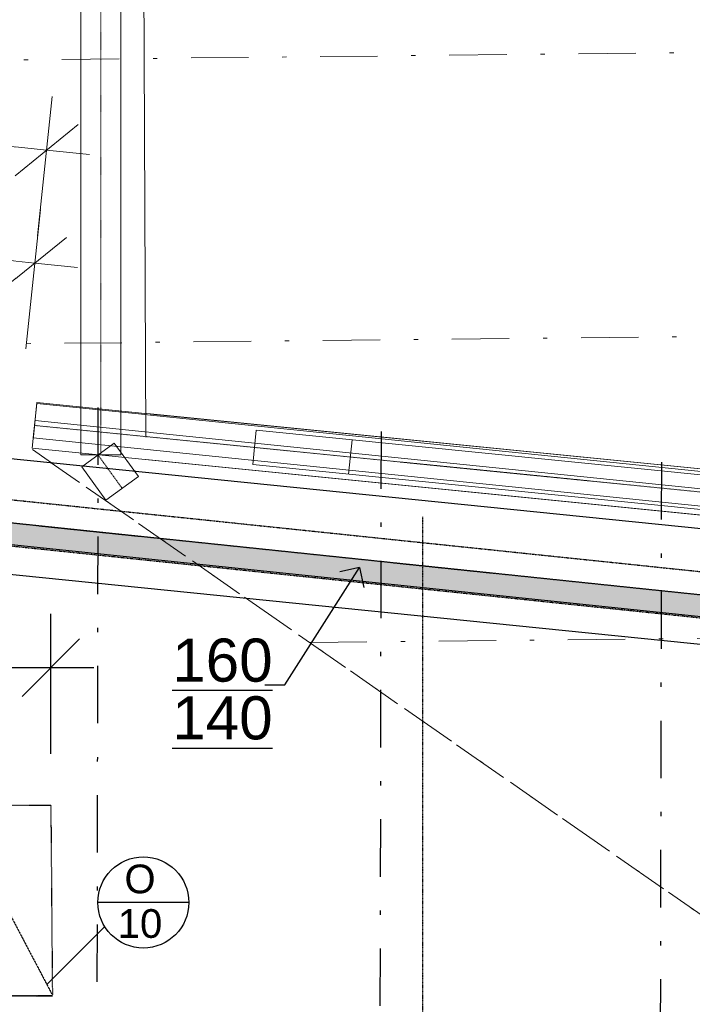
# Model space of a CAD drawing. Header units: millimetres. Extents: x -23738 to 4435, y -2716 to 20653.
# Tile 90 of 160: x -10936 to -8592, y 7067 to 10495. Entities that reach past the tile are written whole.
import ezdxf

# ---------------------------------------------------------------- set-up
doc = ezdxf.new("R2010")
doc.units = ezdxf.units.MM
doc.header["$MEASUREMENT"] = 0
for name, pattern in [('Wipeout_Contour', [1000, 0, -1000]), ('Čerchovaná', [450, 200, -117.5, 15, -117.5]), ('Čerchovaná M', [4.5, 2.5, -0.85, 0.3, -0.85]), ('Čerchovaná S', [3.5, 1.5, -0.85, 0.3, -0.85]), ('čárkovaná 3', [1.5, 1, -0.5])]:
    doc.linetypes.add(name, pattern=pattern)
for name, color, linetype in [('9._POHLED ZÁPADNÍ_2_2D prvky - obecné', 7, 'Continuous'), ('9._POHLED ZÁPADNÍ_2_Anotace - SP', 7, 'Continuous'), ('9._POHLED ZÁPADNÍ_2_Konstrukce - krov', 7, 'Continuous'), ('9._POHLED ZÁPADNÍ_2_Konstrukce - nosné', 7, 'Continuous'), ('9._POHLED ZÁPADNÍ_2_Kóty - SP', 7, 'Continuous'), ('9._POHLED ZÁPADNÍ_2_Nové_Konstrukce - krov', 7, 'Continuous'), ('9._POHLED ZÁPADNÍ_2_Nové_Konstrukce - nosné', 7, 'Continuous'), ('9._POHLED ZÁPADNÍ_2_Nové_Kresby a obrázky', 7, 'Continuous'), ('9._POHLED ZÁPADNÍ_2_Nové_Kóty - SP', 7, 'Continuous'), ('9._POHLED ZÁPADNÍ_2_Nové_Popis', 7, 'Continuous'), ('9._POHLED ZÁPADNÍ_2_Nové_Výplně - Povrchové', 7, 'Continuous'), ('9._POHLED ZÁPADNÍ_2_Nové_Výplně – Řezové', 7, 'Continuous'), ('9._POHLED ZÁPADNÍ_2_Popis', 7, 'Continuous'), ('9._POHLED ZÁPADNÍ_2_Výplně - Povrchové', 7, 'Continuous')]:
    doc.layers.add(name, color=color, linetype=linetype)
doc.styles.add('GENEROVANÝ_STYL_1', font='txt')

msp = doc.modelspace()

# ---------------------------------------------------------------- linework, layer by layer
at = {"layer": '9._POHLED ZÁPADNÍ_2_Nové_Kresby a obrázky', "color": 1, "linetype": 'Čerchovaná S', "lineweight": 25}
for p, q in [((-11494.4, 7096.9), (-10822.1, 7096.9)), ((-10822.1, 7096.9), (-11494.4, 7096.9))]:
    msp.add_line(p, q, dxfattribs=at)
at = {"layer": '9._POHLED ZÁPADNÍ_2_Nové_Popis', "color": 1, "linetype": 'Continuous', "lineweight": 25}
for p, q in [((-10346.7, 7421.5), (-10663.8, 7421.5)), ((-10639.9, 7337.8), (-10841.6, 7136.2))]:
    msp.add_line(p, q, dxfattribs=at)

# ---------------------------------------------------------------- wipeouts: each hides what was drawn before it
at = {"color": 254, "linetype": 'Wipeout_Contour', "lineweight": 0, "ltscale": 43667.683526}
msp.add_wipeout([(-11030, 8570.7), (-702.1, 7524.2), (-702.1, 7926.3), (-10989.7, 8968.7)], dxfattribs=at).dxf.layer = '9._POHLED ZÁPADNÍ_2_Nové_Výplně - Povrchové'
at = {"color": 254, "linetype": 'Wipeout_Contour', "lineweight": 0, "ltscale": 70593.958106}
msp.add_wipeout([(-10986.7, 18366), (-10946.6, 9039), (-10496.6, 9040.9), (-10536.6, 18330.2)], dxfattribs=at).dxf.layer = '9._POHLED ZÁPADNÍ_2_Výplně - Povrchové'

# ---------------------------------------------------------------- next in the draw order: linework, layer by layer
at = {"layer": '9._POHLED ZÁPADNÍ_2_Konstrukce - krov', "color": 8, "linetype": 'Continuous', "lineweight": 13}
for p, q in [((-10723.4, 18630.6), (-10723.4, 8979.5)), ((-10583.4, 18630.6), (-10583.4, 8979.5)), ((-10892.3, 9002.6), (-10876.4, 9161.8)), ((-10888.8, 9039.3), (-10876.5, 9158.7)), ((-10888.8, 9039.3), (-10876.5, 9158.7)), ((-10720.1, 8938.7), (-10606.7, 9020.8)), ((-10606.7, 9020.8), (-10522.3, 8904.2)), ((-10723.4, 8979.5), (-10583.4, 8979.5)), ((-10720.1, 8938.7), (-10635.8, 8822.2)), ((-10635.8, 8822.2), (-10522.3, 8904.2))]:
    msp.add_line(p, q, dxfattribs=at)
at = {"layer": '9._POHLED ZÁPADNÍ_2_Konstrukce - krov', "color": 251, "linetype": 'Čerchovaná S', "lineweight": 13, "true_color": 0x6a6a6a}
for p, q in [((-10653.4, 18630.6), (-10653.4, 8979.5)), ((-10663.4, 8979.8), (-10579, 8863.2))]:
    msp.add_line(p, q, dxfattribs=at)
at = {"layer": '9._POHLED ZÁPADNÍ_2_Konstrukce - krov', "color": 8, "linetype": 'Čerchovaná', "lineweight": 13}
for p, q in [((-11239, 10352), (-4126.5, 10426.9)), ((-11230, 9363.5), (-4116.6, 9438.4))]:
    msp.add_line(p, q, dxfattribs=at)
at = {"layer": '9._POHLED ZÁPADNÍ_2_Konstrukce - nosné', "color": 251, "linetype": 'Continuous', "lineweight": 20, "true_color": 0x6a6a6a, "flags": 128}
msp.add_lwpolyline([(-10496.6, 9040.9), (-10536.6, 18330.2)], dxfattribs=at)
at = {"layer": '9._POHLED ZÁPADNÍ_2_Kóty - SP', "color": 154, "linetype": 'Continuous', "lineweight": 13}
for p, q in [((-20209.1, 11015.4), (-10842.4, 10040.5)), ((-10873.5, 9742.1), (-10823, 10227)), ((-15650.2, 10143.7), (-10883.3, 9647.5)), ((-10952.2, 9951.4), (-10732.6, 10129.6)), ((-10842.4, 10040.5), (-10693.2, 10025)), ((-10914.4, 9349.1), (-10863.9, 9834)), ((-10993.1, 9558.4), (-10773.5, 9736.6)), ((-10883.3, 9647.5), (-10734.1, 9632))]:
    msp.add_line(p, q, dxfattribs=at)
at = {"layer": '9._POHLED ZÁPADNÍ_2_Nové_Konstrukce - nosné', "color": 1, "linetype": 'Continuous', "lineweight": 25, "flags": 128}
for points in [[(-702.1, 7926.3), (-10989.7, 8968.7)], [(-11030, 8570.7), (-702.1, 7524.2)]]:
    msp.add_lwpolyline(points, dxfattribs=at)
at = {"layer": '9._POHLED ZÁPADNÍ_2_Nové_Kresby a obrázky', "color": 1, "linetype": 'Čerchovaná S', "lineweight": 25}
for p, q in [((-11487.3, 7760.4), (-10827.6, 7760.4)), ((-10827.6, 7760.4), (-10822.1, 7099.1))]:
    msp.add_line(p, q, dxfattribs=at)
at = {"layer": '9._POHLED ZÁPADNÍ_2_Nové_Kresby a obrázky', "color": 1, "linetype": 'čárkovaná 3', "lineweight": 25}
msp.add_line((-11169.3, 7760.4), (-10822.1, 7099.1), dxfattribs=at)
at = {"layer": '9._POHLED ZÁPADNÍ_2_Nové_Popis', "color": 1, "linetype": 'Continuous', "lineweight": 25}
msp.add_circle((-10505.2, 7421.5), 158.6, dxfattribs=at)

# ---------------------------------------------------------------- next in the draw order: texts
at = {"layer": '9._POHLED ZÁPADNÍ_2_Popis', "color": 1, "linetype": 'Continuous', "lineweight": 25, "insert": (-10516.8, 7425.2), "char_height": 100, "attachment_point": 5, "line_spacing_factor": 0.930826, "style": 'GENEROVANÝ_STYL_1'}
msp.add_mtext('\\A1;{\\pqc;\\fArial|b0|i0|c238|p38;O\\P\\pqc;\\fArial|b0|i0|c238|p38;1\\fArial|b0|i0|c238|p38;0}', dxfattribs=at)

# ---------------------------------------------------------------- next in the draw order: wipeouts: each hides what was drawn before it
at = {"color": 254, "linetype": 'Wipeout_Contour', "lineweight": 0, "ltscale": 43915.405212}
msp.add_wipeout([(-10496.3, 8963.1), (-772.1, 7992), (-772.1, 8152.8), (-10480.4, 9122.3)], dxfattribs=at).dxf.layer = '9._POHLED ZÁPADNÍ_2_Výplně - Povrchové'

# ---------------------------------------------------------------- next in the draw order: linework, layer by layer
at = {"layer": '9._POHLED ZÁPADNÍ_2_Konstrukce - krov', "color": 8, "linetype": 'Continuous', "lineweight": 13}
for p, q in [((-10124.1, 8946), (-10112.1, 9065.4)), ((-10112.1, 9065.4), (-7817, 8836.2)), ((-9778, 9032.1), (-9789.9, 8912.6))]:
    msp.add_line(p, q, dxfattribs=at)
at = {"layer": '9._POHLED ZÁPADNÍ_2_Konstrukce - nosné', "color": 251, "linetype": 'Continuous', "lineweight": 20, "true_color": 0x6a6a6a, "flags": 128}
for points in [[(-772.1, 8152.8), (-10480.4, 9122.3)], [(-10496.3, 8963.1), (-772.1, 7992)]]:
    msp.add_lwpolyline(points, dxfattribs=at)

# ---------------------------------------------------------------- next in the draw order: wipeouts: each hides what was drawn before it
at = {"color": 254, "linetype": 'Wipeout_Contour', "lineweight": 0, "ltscale": 47676.915904}
msp.add_wipeout([(-10968.8, 8668.2), (-5526.8, 8100), (-5519, 8174.6), (-10968.8, 8743.6)], dxfattribs=at).dxf.layer = '9._POHLED ZÁPADNÍ_2_Nové_Výplně – Řezové'

# ---------------------------------------------------------------- next in the draw order: hatches: boundary and pattern name
at = {"layer": '9._POHLED ZÁPADNÍ_2_Nové_Výplně – Řezové', "linetype": 'Continuous', "lineweight": 20, "true_color": 0xffaaaa}
h = msp.add_hatch(dxfattribs=at)
h.set_pattern_fill('Sádra_0002', color=21, style=0, pattern_type=2)
h.set_pattern_definition([(0, (0, -9e-13), (0, 37.5), [0, -37.5])])
h.paths.add_polyline_path([(-10968.8, 8668.2), (-5526.8, 8100), (-5519, 8174.6), (-10968.8, 8743.6)])

# ---------------------------------------------------------------- next in the draw order: linework, layer by layer
at = {"layer": '9._POHLED ZÁPADNÍ_2_2D prvky - obecné', "color": 214, "linetype": 'Čerchovaná', "lineweight": 20}
msp.add_line((-4077.2, 4260.2), (-11329.3, 9302.4), dxfattribs=at)
at = {"layer": '9._POHLED ZÁPADNÍ_2_Konstrukce - krov', "color": 8, "linetype": 'Continuous', "lineweight": 13}
for p, q in [((-10876.5, 9158.7), (-4085.6, 8463.5)), ((-10876.5, 9158.7), (-4085.6, 8463.5)), ((-10876.4, 9161.8), (-561.1, 8131.7)), ((-10882.6, 9099), (-4091.7, 8403.8)), ((-10888.8, 9039.3), (-4097.8, 8344.1)), ((-10888.8, 9039.3), (-4097.8, 8344.1)), ((-10892.3, 9002.6), (-577, 7972.5)), ((-7828.9, 8716.8), (-10124.1, 8946))]:
    msp.add_line(p, q, dxfattribs=at)
at = {"layer": '9._POHLED ZÁPADNÍ_2_Konstrukce - krov', "color": 251, "linetype": 'Čerchovaná S', "lineweight": 13, "true_color": 0x6a6a6a}
msp.add_line((-10884.4, 9082.2), (-569.1, 8052.1), dxfattribs=at)
at = {"layer": '9._POHLED ZÁPADNÍ_2_Konstrukce - krov', "color": 8, "linetype": 'Čerchovaná', "lineweight": 13}
for p, q in [((-10703.9, 8867.6), (-4104.2, 4279)), ((-9925.9, 8326.6), (-5978.7, 8368.2))]:
    msp.add_line(p, q, dxfattribs=at)
at = {"layer": '9._POHLED ZÁPADNÍ_2_Nové_Konstrukce - krov', "color": 1, "linetype": 'Čerchovaná M', "lineweight": 25}
for p, q in [((-15661, 9312.9), (-478.6, 7731.1)), ((-15677.6, 9153.7), (-495.2, 7572))]:
    msp.add_line(p, q, dxfattribs=at)
at = {"layer": '9._POHLED ZÁPADNÍ_2_Nové_Konstrukce - krov', "color": 1, "linetype": 'Čerchovaná S', "lineweight": 25}
msp.add_line((-15669.3, 9233.3), (-486.9, 7651.6), dxfattribs=at)
at = {"layer": '9._POHLED ZÁPADNÍ_2_Nové_Konstrukce - krov', "color": 1, "linetype": 'Čerchovaná', "lineweight": 25}
for p, q in [((-10663.2, 9145.2), (-10672.4, 4315.7)), ((-9676.8, 9061.3), (-9685.9, 4313.8)), ((-8700.1, 8954.4), (-8709, 4314.4))]:
    msp.add_line(p, q, dxfattribs=at)
at = {"layer": '9._POHLED ZÁPADNÍ_2_Nové_Konstrukce - nosné', "color": 1, "linetype": 'Continuous', "lineweight": 25, "flags": 128}
for points in [[(-5519, 8174.6), (-10968.8, 8743.6)], [(-11043.8, 8676), (-5526.8, 8100)]]:
    msp.add_lwpolyline(points, dxfattribs=at)
at = {"layer": '9._POHLED ZÁPADNÍ_2_Nové_Kóty - SP', "color": 1, "linetype": 'Continuous', "lineweight": 25}
for p, q in [((-10827.6, 7939.1), (-10827.6, 8426.6)), ((-10927.6, 8139.1), (-10727.6, 8339.1)), ((-11487.3, 8239.1), (-10827.6, 8239.1)), ((-10827.6, 8239.1), (-10677.6, 8239.1))]:
    msp.add_line(p, q, dxfattribs=at)
at = {"layer": '9._POHLED ZÁPADNÍ_2_Nové_Popis', "color": 1, "linetype": 'Čerchovaná M', "lineweight": 25}
msp.add_line((-9532.3, 8764.3), (-9532.3, 750.7), dxfattribs=at)
at = {"layer": '9._POHLED ZÁPADNÍ_2_Nové_Popis', "color": 1, "linetype": 'Continuous', "lineweight": 25}
for p, q in [((-10012.6, 8179), (-9751.9, 8587.3)), ((-9751.9, 8587.3), (-9820.9, 8572.1)), ((-9751.9, 8587.3), (-9736.7, 8518.3)), ((-10081.3, 8179), (-10012.6, 8179))]:
    msp.add_line(p, q, dxfattribs=at)

# ---------------------------------------------------------------- next in the draw order: texts
at = {"layer": '9._POHLED ZÁPADNÍ_2_Anotace - SP', "color": 1, "linetype": 'Continuous', "lineweight": 25, "insert": (-10229.5, 8163.7), "char_height": 150, "attachment_point": 5, "line_spacing_factor": 0.804162, "style": 'GENEROVANÝ_STYL_1'}
msp.add_mtext('\\A1;{\\pqc;\\fArial|b0|i0|c238|p38;\\L\\L1\\fArial|b0|i0|c238|p38;\\L\\L6\\fArial|b0|i0|c238|p38;\\L\\L0\\P\\pqc;\\fArial|b0|i0|c238|p38;1\\fArial|b0|i0|c238|p38;4\\fArial|b0|i0|c238|p38;0}', dxfattribs=at)

doc.saveas('drawing.dxf')
